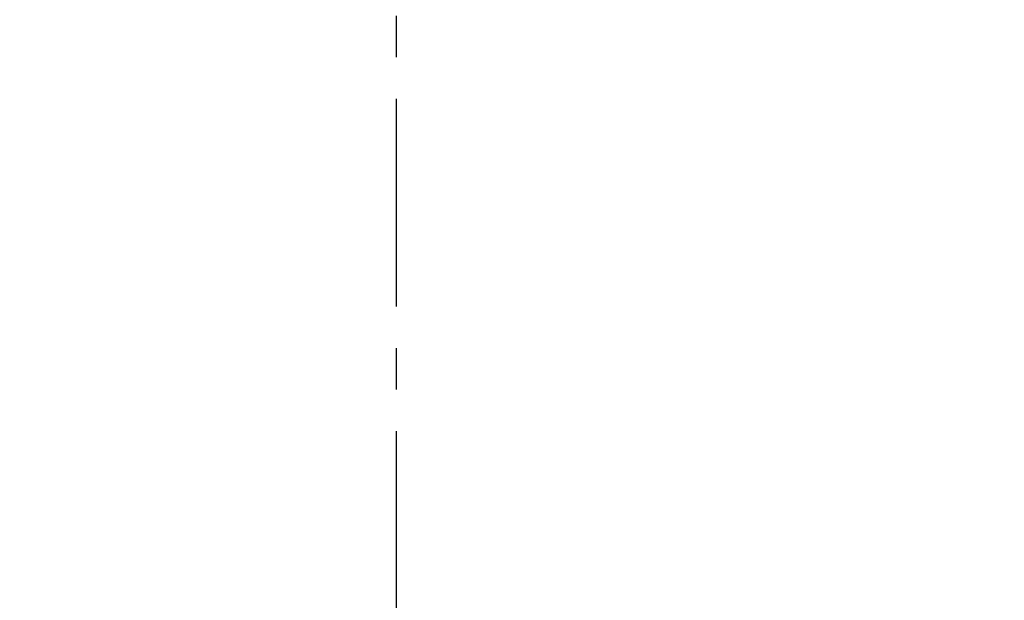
# Model space of a CAD drawing. Header units: millimetres. Extents: x 0 to 297, y 0 to 210.
# Tile 51 of 84: x 55 to 84, y 115 to 132. Entities that reach past the tile are written whole.
import ezdxf

# ---------------------------------------------------------------- set-up
doc = ezdxf.new("R2010")
doc.units = ezdxf.units.MM
doc.header["$LTSCALE"] = 16.335
doc.linetypes.add('CENTER', pattern=[0.6, 0.375, -0.075, 0.075, -0.075])
doc.layers.get('0').update_dxf_attribs({"linetype": 'CONTINUOUS'})
doc.layers.add('DEFAULT_1', color=7, linetype='CENTER')
doc.styles.get("Standard").update_dxf_attribs({"font": 'harmonyos_sans_sc_light.ttf'})
doc.dimstyles.new('DIMSTYLE_1', dxfattribs={"dimtxt": 2.5, "dimasz": 1.8, "dimexe": 0.8, "dimexo": 0, "dimtad": 1, "dimzin": 0, "dimdsep": 46, "dimtxsty": 'STANDARD', "dimblk": '_FILLED', "dimblk1": '_FILLED', "dimblk2": '_FILLED', "dimcen": 0.09, "dimclrt": 7, "dimazin": 0, "dimtol": 1, "dimtp": 0.15, "dimtm": 0.15, "dimtfac": 1, "dimtofl": 0, "dimtmove": 0, "dimatfit": 3, "dimldrblk": '_FILLED', "dimfxl": 1, "dimtolj": 1, "dimtzin": 0, "dimarcsym": 0})

# ---------------------------------------------------------------- blocks, each defined once
blk = doc.blocks.new('_FILLED')
at = {"color": 0, "linetype": 'BYBLOCK'}
blk.add_solid([(0, 0), (-1, 0.167), (-1, -0.167)], dxfattribs=at)
blk = doc.blocks.new('*D0')
at = {"color": 7, "linetype": 'CONTINUOUS'}
for p, q in [((101.231, 122.607), (101.231, 98.376)), ((30.231, 122.447), (30.231, 98.376)), ((30.231, 99.176), (65.731, 99.176)), ((101.231, 99.176), (65.731, 99.176))]:
    blk.add_line(p, q, dxfattribs=at)
at = {"color": 7, "linetype": 'CONTINUOUS', "xscale": 1.8, "yscale": 1.8, "zscale": 1.8, "rotation": 180}
blk.add_blockref('_FILLED', (30.231, 99.176), dxfattribs=at)
at = {"color": 7, "linetype": 'CONTINUOUS', "xscale": 1.8, "yscale": 1.8, "zscale": 1.8}
blk.add_blockref('_FILLED', (101.231, 99.176), dxfattribs=at)

msp = doc.modelspace()

# ---------------------------------------------------------------- linework, layer by layer
at = {"layer": 'DEFAULT_1', "color": 7, "linetype": 'CENTER'}
msp.add_line((65.741, 139.506), (65.741, 106.195), dxfattribs=at)

# ---------------------------------------------------------------- dimensions: what is measured, and where the dimension line sits
at = {"color": 7, "linetype": 'CONTINUOUS'}
dim = msp.add_linear_dim(base=(101.231, 99.176), p1=(30.231, 122.447), p2=(101.231, 122.607), text='①<>', dimstyle='DIMSTYLE_1', dxfattribs=at)
dim.commit()
dim.dimension.update_dxf_attribs({"geometry": '*D0', "text_midpoint": (55.641, 99.176), "dimtype": 160})

doc.saveas('drawing.dxf')
